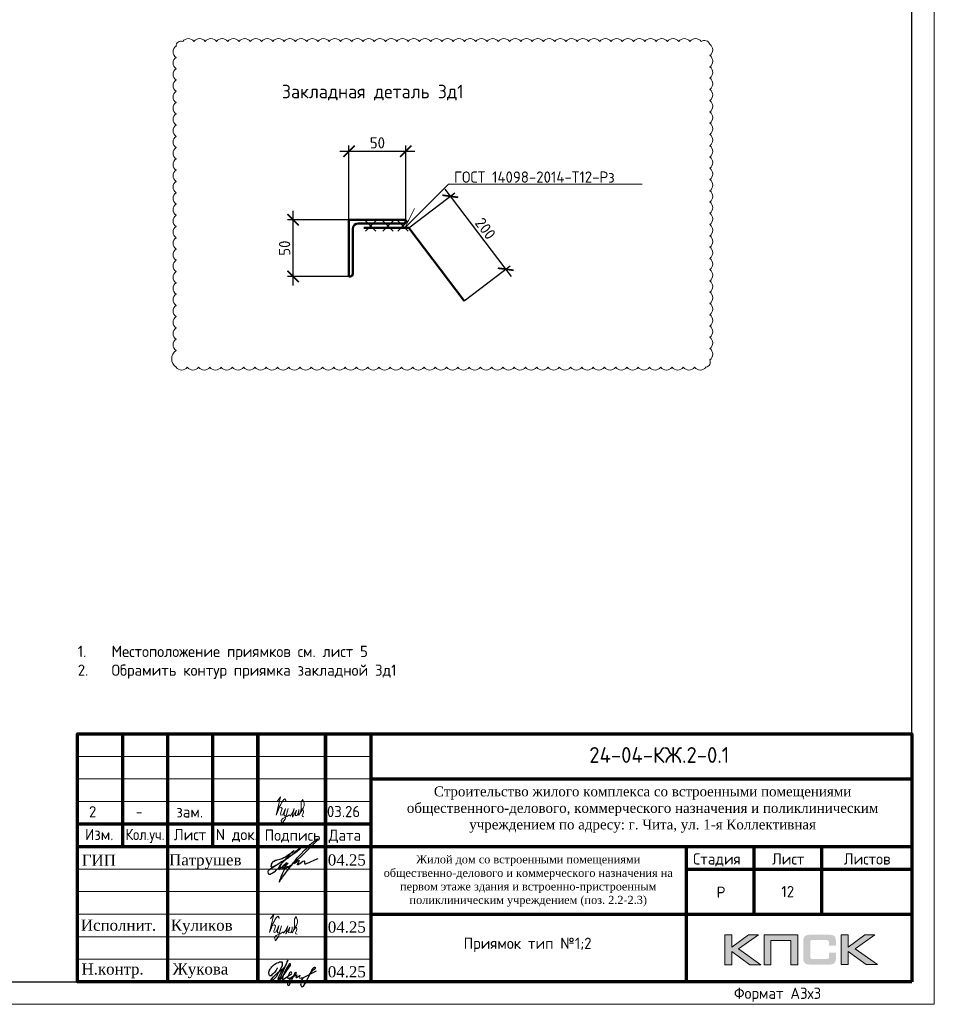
# Model space of a CAD drawing. Header units: millimetres. Extents: x -56135 to 1694203, y -446411 to -23139.
# Tile 177 of 256: x 896968 to 917252, y -194930 to -173088. Entities that reach past the tile are written whole.
import ezdxf
from ezdxf.enums import TextEntityAlignment as Align

# ---------------------------------------------------------------- set-up
doc = ezdxf.new("R2010")
doc.units = ezdxf.units.MM
for name, color, linetype, lineweight in [('0_Ном._пера__5_Ном._пера__5', 5, 'Continuous', 35), ('Выноски', 20, 'Continuous', 20), ('Каркасы ригель', 3, 'Continuous', 0), ('РАЗМЕРЫ', 1, 'Continuous', 9), ('Рамка', 7, 'Continuous', 70), ('Текст', 7, 'Continuous', 25), ('ТОНКИЕ', 7, 'Continuous', 9), ('Элементы узлов_Ном_пера__101_Ном._пера__1_Ном._пера__1', 1, 'Continuous', 18)]:
    doc.layers.add(name, color=color, linetype=linetype, lineweight=lineweight)
for name, color, linetype in [('PDF _S_NET_PROFILE_AXIS', 7, 'Continuous'), ('PDF7_Text', 7, 'Continuous'), ('PDF8_Text', 7, 'Continuous'), ('Рамка печать', 7, 'Continuous'), ('ТОЛСТЫЕ_ОСНОВНЫЕ', 6, 'Continuous')]:
    doc.layers.add(name, color=color, linetype=linetype)
doc.layers.add('Элементы узлов_Ном_пера__101_Ном._пера__2_Ном._пера__2', color=7, linetype='Continuous', lineweight=50, true_color=0x004040)
doc.styles.add('GOST-2.304_Type-B', font='GOST_Common.ttf')
doc.styles.add('PDF Times New Roman', font='times.ttf')
doc.styles.add('style1', font='GOST_Common.ttf', dxfattribs={"height": 500})
doc.styles.add('ГОСТ', font='GOST_Common.ttf')
doc.styles.add('СГЕНЕРИР_СТИЛЬ_5', font='GOST_Common.ttf')
doc.styles.add('СГЕНЕРИР_СТИЛЬ_6', font='GOST_Common.ttf')
doc.dimstyles.new('СПДС', dxfattribs={"dimscale": 100, "dimtxt": 2.5, "dimasz": 2.5, "dimexe": 1.25, "dimexo": 0, "dimtad": 1, "dimdec": 0, "dimtxsty": 'GOST-2.304_Type-B', "dimblk": 'ARCHTICK', "dimcen": 2.5, "dimdle": 2, "dimadec": 0, "dimazin": 2, "dimtfac": 0.75, "dimtdec": 0, "dimtmove": 1, "dimatfit": 3, "dimfxl": 1, "dimtolj": 1, "dimarcsym": 1})

# ---------------------------------------------------------------- blocks, each defined once
blk = doc.blocks.new('11')
at = {"layer": 'Выноски'}
for p, q in [((47885, 66608), (47944, 66700)), ((47944, 66700), (47962, 66737)), ((47962, 66737), (47989, 66781)), ((47989, 66781), (48016, 66806)), ((48016, 66806), (48038, 66823)), ((48038, 66823), (48060, 66786)), ((48060, 66786), (48058, 66769))]:
    blk.add_line(p, q, dxfattribs=at)
blk.add_lwpolyline([(47863, 66761), (47937, 66865), (47843, 66458), (47885, 66564), (47905, 66616), (47954, 66628), (47979, 66606), (47957, 66539), (47937, 66487), (47947, 66458), (47991, 66470), (48051, 66611), (48041, 66569), (48023, 66505), (48023, 66448), (48065, 66448), (48090, 66529), (48110, 66608), (48043, 66369), (47972, 66275), (47954, 66344), (47991, 66389), (48078, 66431), (48142, 66470), (48154, 66441), (48204, 66512), (48246, 66606), (48209, 66455), (48204, 66418), (48295, 66574), (48265, 66463), (48265, 66455), (48312, 66453), (48342, 66529), (48347, 66584), (48337, 66465), (48349, 66453), (48401, 66569), (48443, 66616), (48461, 66678), (48466, 66727), (48436, 66811), (48399, 66754), (48399, 66618), (48389, 66549), (48374, 66507), (48416, 66564), (48441, 66576), (48451, 66524), (48433, 66482), (48419, 66453), (48424, 66428), (48458, 66421)], dxfattribs=at)
blk = doc.blocks.new('яяя')
at = {"lineweight": 30}
for points in [[(345424, 110432), (345425, 110410), (345424, 110397), (345417, 110379), (345406, 110350), (345390, 110319), (345357, 110275), (345310, 110221), (345265, 110176), (345198, 110110), (345161, 110077), (345133, 110066), (345116, 110066), (345102, 110075), (345090, 110091), (345082, 110115), (345074, 110146), (345066, 110182), (345064, 110206), (345067, 110234), (345077, 110278), (345095, 110320), (345114, 110361), (345134, 110395), (345159, 110428), (345195, 110469), (345228, 110506), (345284, 110560), (345331, 110595), (345379, 110625), (345435, 110648), (345486, 110670), (345532, 110686), (345573, 110696), (345605, 110698), (345621, 110695), (345635, 110687), (345648, 110671), (345656, 110649), (345659, 110625), (345659, 110583), (345656, 110553), (345647, 110523), (345635, 110489), (345387, 110033), (345349, 109985), (345311, 109948), (345247, 109889), (345209, 109858), (345192, 109844), (345180, 109837), (345157, 109833), (345150, 109835), (345140, 109842), (345135, 109856), (345138, 109881), (345148, 109892), (345183, 109930), (345267, 110024), (345343, 110105), (345455, 110213), (345617, 110343), (345775, 110456), (345811, 110526), (345838, 110607), (345890, 110740), (345902, 110771), (345698, 110295), (345672, 110226), (345626, 110132), (345572, 110032), (345518, 109953), (345481, 109918), (345497, 110001), (345567, 110147), (345655, 110301), (345760, 110442)], [(345481, 109918), (345476, 109896), (345475, 109874), (345485, 109861), (345506, 109866), (345539, 109891), (345632, 109983), (345968, 110450), (346022, 110527), (346029, 110560), (346027, 110579), (346026, 110590), (346010, 110605), (345993, 110609), (345975, 110601), (345962, 110584), (345954, 110562), (345857, 110421), (345783, 110292), (345741, 110183), (345701, 110079), (345665, 109985), (345660, 109952), (345666, 109929), (345669, 109915), (345682, 109910), (345702, 109914), (345735, 109941), (345846, 110007), (346065, 110160), (346075, 110193), (346070, 110217), (346066, 110236), (346052, 110241), (346030, 110241), (346007, 110228), (345978, 110203), (345960, 110164), (345892, 110010), (345895, 109986), (345904, 109966), (345925, 109964), (345969, 109968), (346045, 110000), (346218, 110114), (346261, 110154), (346280, 110184), (346282, 110210), (346278, 110225), (346263, 110229), (346241, 110222), (346220, 110198), (346162, 110049), (345989, 109904), (345932, 109849), (345906, 109805), (345891, 109739), (345890, 109690), (345899, 109652), (345924, 109647), (345956, 109655), (345980, 109674), (346058, 109838), (346158, 110046), (346261, 110098), (346314, 110120), (346292, 110079), (346269, 110036), (346261, 110008), (346267, 109998), (346293, 109998), (346363, 110039), (346445, 110095), (346421, 110068), (346414, 110040), (346407, 110011), (346416, 109990), (346466, 109972), (346509, 109977), (346574, 109984), (347172, 110293)], [(346586, 109971), (346543, 109917), (346509, 109873), (346489, 109825), (346475, 109767), (346472, 109710), (346478, 109675), (346485, 109641), (346501, 109621), (346517, 109602), (346542, 109589), (346568, 109592), (346605, 109620), (346680, 109731), (346736, 109842), (346865, 110115), (346962, 110290), (346969, 110318), (346979, 110360), (347013, 110403), (347056, 110434), (347091, 110450), (347109, 110450), (347121, 110434), (347115, 110405), (347072, 110355), (347012, 110307), (346924, 110222)]]:
    blk.add_lwpolyline(points, dxfattribs=at)
blk = doc.blocks.new('A$Cd09756da')
at = {"layer": 'Рамка печать', "lineweight": 20}
h = blk.add_hatch(color=0, dxfattribs=at)
h.paths.add_polyline_path([(-3400, 1040), (-3624, 1040), (-3991, 764), (-3991, 1040), (-4146, 1040), (-4146, 378), (-3991, 378), (-3991, 669), (-3594, 378), (-3346, 378), (-3840, 728)])
h.paths.add_polyline_path([(-3122, 915), (-2683, 915), (-2683, 378), (-2529, 378), (-2529, 1040), (-2693, 1040), (-3276, 1040), (-3276, 883), (-3276, 378), (-3122, 378)])
h.paths.add_polyline_path([(-1408, 1043), (-1563, 1043), (-1563, 380), (-1408, 380), (-1408, 672), (-1011, 380), (-763, 380), (-1257, 731), (-817, 1043), (-1041, 1043), (-1408, 767)])
blk.add_hatch(color=204, dxfattribs=at).paths.add_polyline_path([(-1693, 970), (-1695, 977), (-1697, 983), (-1701, 989), (-1704, 996), (-1708, 1000), (-1712, 1005), (-1716, 1010), (-1720, 1014), (-1725, 1017), (-1731, 1021), (-1737, 1025), (-1744, 1028), (-1750, 1030), (-1758, 1033), (-1765, 1035), (-1783, 1038), (-1802, 1041), (-1823, 1043), (-1846, 1043), (-2242, 1043), (-2265, 1043), (-2285, 1041), (-2305, 1038), (-2322, 1035), (-2330, 1032), (-2338, 1030), (-2344, 1028), (-2351, 1024), (-2357, 1021), (-2363, 1017), (-2368, 1014), (-2372, 1010), (-2376, 1005), (-2380, 1000), (-2384, 996), (-2387, 989), (-2390, 983), (-2393, 976), (-2396, 970), (-2398, 962), (-2401, 946), (-2404, 928), (-2406, 908), (-2406, 887), (-2406, 538), (-2406, 516), (-2404, 496), (-2401, 478), (-2398, 461), (-2396, 454), (-2393, 447), (-2390, 440), (-2387, 434), (-2384, 429), (-2380, 423), (-2376, 419), (-2372, 414), (-2368, 410), (-2362, 406), (-2357, 403), (-2351, 399), (-2344, 396), (-2337, 394), (-2330, 391), (-2322, 389), (-2305, 385), (-2285, 383), (-2264, 381), (-2242, 380), (-1846, 380), (-1823, 381), (-1802, 382), (-1783, 385), (-1766, 389), (-1758, 391), (-1750, 393), (-1744, 396), (-1737, 399), (-1731, 402), (-1725, 406), (-1720, 410), (-1716, 414), (-1712, 418), (-1708, 423), (-1704, 428), (-1701, 434), (-1697, 440), (-1695, 446), (-1693, 454), (-1690, 461), (-1686, 478), (-1684, 496), (-1682, 516), (-1682, 538), (-1682, 647), (-1836, 647), (-1836, 558), (-1836, 552), (-1837, 546), (-1838, 540), (-1840, 535), (-1842, 530), (-1844, 526), (-1846, 522), (-1850, 519), (-1853, 515), (-1857, 513), (-1862, 511), (-1867, 508), (-1872, 507), (-1878, 506), (-1884, 506), (-1890, 505), (-2209, 505), (-2214, 506), (-2219, 506), (-2223, 508), (-2227, 511), (-2231, 513), (-2235, 516), (-2238, 519), (-2241, 523), (-2244, 528), (-2246, 532), (-2248, 536), (-2249, 541), (-2251, 551), (-2252, 560), (-2252, 878), (-2252, 884), (-2251, 889), (-2250, 894), (-2248, 899), (-2247, 903), (-2245, 906), (-2242, 910), (-2240, 913), (-2236, 916), (-2233, 919), (-2229, 921), (-2225, 922), (-2220, 923), (-2215, 924), (-2210, 925), (-2204, 925), (-1890, 925), (-1884, 925), (-1878, 924), (-1872, 923), (-1868, 921), (-1863, 919), (-1858, 917), (-1854, 914), (-1851, 911), (-1847, 907), (-1844, 903), (-1842, 899), (-1840, 894), (-1838, 889), (-1837, 884), (-1836, 878), (-1836, 872), (-1836, 799), (-1682, 799), (-1682, 887), (-1682, 908), (-1684, 928), (-1686, 946), (-1690, 962)])
at = {"layer": 'PDF _S_NET_PROFILE_AXIS', "lineweight": 30, "elevation": 0}
blk.add_lwpolyline([(-13735, 2814), (-13718, 2835), (-13697, 2852), (-13684, 2869), (-13650, 2903), (-13642, 2907), (-13638, 2916), (-13629, 2920), (-13621, 2928), (-13600, 2945), (-13583, 2958), (-13570, 2962), (-13562, 2962), (-13562, 2958), (-13566, 2949), (-13578, 2937), (-13667, 2860), (-13684, 2852), (-13701, 2835), (-13752, 2805), (-13773, 2793), (-13799, 2776), (-13803, 2772), (-13807, 2772), (-13799, 2776), (-13786, 2784), (-13782, 2784), (-13777, 2789), (-13782, 2784), (-13786, 2780), (-13794, 2776), (-13811, 2763), (-13828, 2755), (-13845, 2738), (-13887, 2708), (-13926, 2674), (-13968, 2632), (-13981, 2619), (-13985, 2611), (-13993, 2606), (-14002, 2594), (-14019, 2573), (-14031, 2551), (-14040, 2535), (-14061, 2509), (-14086, 2488), (-14141, 2433), (-14175, 2408), (-14192, 2399), (-14205, 2391), (-14230, 2382), (-14256, 2382), (-14264, 2391), (-14268, 2403), (-14273, 2429), (-14273, 2454), (-14268, 2467), (-14260, 2479), (-14247, 2492), (-14222, 2505), (-14213, 2513), (-14197, 2522), (-14175, 2535), (-14163, 2539), (-14150, 2551), (-14133, 2560), (-14116, 2573), (-14074, 2598), (-14027, 2628), (-13985, 2653), (-13947, 2678), (-13930, 2691), (-13917, 2700), (-13904, 2704), (-13896, 2712), (-13896, 2708), (-13904, 2704), (-13909, 2700), (-13921, 2691), (-13938, 2678), (-13976, 2657), (-14061, 2602), (-14103, 2577), (-14137, 2560), (-14150, 2551), (-14163, 2547), (-14171, 2543), (-14180, 2543), (-14192, 2539), (-14201, 2543), (-14205, 2547), (-14205, 2564), (-14201, 2577), (-14201, 2590), (-14197, 2606), (-14184, 2632), (-14167, 2657), (-14158, 2666), (-14154, 2674), (-14141, 2678), (-14108, 2695), (-14095, 2695), (-14086, 2700), (-14074, 2704), (-14010, 2717), (-13985, 2729), (-13964, 2738), (-13926, 2755), (-13904, 2763), (-13883, 2776), (-13866, 2789), (-13854, 2801), (-13820, 2827), (-13794, 2839), (-13782, 2848), (-13765, 2860), (-13731, 2890), (-13714, 2903), (-13705, 2911), (-13701, 2911), (-13710, 2894), (-13735, 2869), (-13748, 2860), (-13782, 2835), (-13794, 2827), (-13807, 2814), (-13832, 2784), (-13845, 2772), (-13849, 2763), (-13866, 2742), (-13879, 2733), (-13892, 2717), (-13896, 2712), (-13896, 2708), (-13900, 2704), (-13909, 2700), (-13921, 2687), (-13943, 2662), (-13955, 2649), (-13968, 2632), (-13976, 2619), (-13985, 2611), (-13989, 2606), (-13985, 2611), (-13981, 2611), (-13985, 2606), (-13993, 2585), (-14002, 2581), (-14006, 2573), (-14010, 2568), (-14036, 2518), (-14036, 2505), (-14040, 2496), (-14036, 2492), (-14031, 2492), (-14019, 2505), (-14006, 2513), (-13951, 2568), (-13917, 2594), (-13904, 2606), (-13892, 2611), (-13887, 2619), (-13875, 2632), (-13871, 2640), (-13862, 2640), (-13862, 2636), (-13879, 2619), (-13896, 2598), (-13921, 2577), (-13934, 2568), (-13947, 2556), (-13951, 2556), (-13959, 2551), (-13964, 2543), (-13964, 2522), (-13959, 2518), (-13951, 2518), (-13938, 2526), (-13921, 2543), (-13913, 2556), (-13904, 2564), (-13879, 2594), (-13862, 2611), (-13854, 2623), (-13841, 2628), (-13837, 2632), (-13832, 2632), (-13845, 2619), (-13854, 2606), (-13866, 2598), (-13887, 2573), (-13904, 2551), (-13913, 2543), (-13917, 2535), (-13921, 2522), (-13921, 2509), (-13917, 2505), (-13904, 2501), (-13900, 2505), (-13892, 2522), (-13879, 2535), (-13858, 2551), (-13849, 2560), (-13837, 2560), (-13832, 2551), (-13832, 2526), (-13828, 2526), (-13820, 2530), (-13807, 2539), (-13782, 2564), (-13773, 2577), (-13769, 2581), (-13769, 2585), (-13773, 2585), (-13777, 2581), (-13786, 2577), (-13811, 2560), (-13841, 2539), (-13879, 2513), (-13887, 2509), (-13900, 2505), (-13909, 2496), (-13926, 2471), (-13934, 2450), (-13955, 2412), (-13972, 2369), (-13993, 2323), (-14010, 2272), (-14019, 2251), (-14031, 2225), (-14031, 2213), (-14027, 2213), (-14023, 2217), (-14019, 2225), (-14010, 2238), (-14006, 2247), (-13998, 2259), (-13972, 2293), (-13955, 2319), (-13934, 2352), (-13904, 2386), (-13875, 2429), (-13816, 2509), (-13782, 2551), (-13752, 2590), (-13727, 2623), (-13701, 2653), (-13684, 2678), (-13663, 2704), (-13629, 2746), (-13595, 2784), (-13553, 2827), (-13464, 2920), (-13418, 2962), (-13380, 3004), (-13341, 3043), (-13308, 3072), (-13278, 3098), (-13253, 3119), (-13231, 3136), (-13214, 3148), (-13202, 3157), (-13193, 3165), (-13185, 3165), (-13185, 3170), (-13176, 3174), (-13176, 3153), (-13185, 3140), (-13193, 3131), (-13197, 3123), (-13295, 3026), (-13320, 2996), (-13354, 2966), (-13540, 2780), (-13617, 2712), (-13672, 2657), (-13680, 2645), (-13689, 2636), (-13697, 2632), (-13701, 2628), (-13701, 2623), (-13697, 2623), (-13689, 2628), (-13676, 2640), (-13646, 2657), (-13633, 2670), (-13621, 2674), (-13612, 2683), (-13595, 2691), (-13583, 2691), (-13583, 2683), (-13591, 2666), (-13600, 2653), (-13617, 2632), (-13621, 2619), (-13625, 2611), (-13629, 2606), (-13629, 2602), (-13621, 2594), (-13617, 2598), (-13612, 2598), (-13604, 2602), (-13591, 2611), (-13540, 2649), (-13502, 2674), (-13477, 2683), (-13473, 2683), (-13468, 2678), (-13468, 2640), (-13464, 2628), (-13460, 2619), (-13451, 2615), (-13443, 2619), (-13435, 2619), (-13409, 2628), (-13367, 2645), (-13337, 2657), (-13308, 2674), (-13265, 2691), (-13223, 2712), (-13168, 2738)], dxfattribs=at)
at = {"layer": 'Рамка', "color": 7}
for p, q in [((-17500, 3000), (-17500, 5500)), ((-15500, 3000), (-15500, 5500)), ((-12000, 4500), (0, 4500)), ((-18500, 3500), (-12000, 3500)), ((-18500, 3000), (0, 3000)), ((-3500, 3000), (-3500, 1500)), ((-2000, 3000), (-2000, 1500)), ((-5000, 2500), (0, 2500)), ((-5000, 2500), (0, 2500)), ((-12000, 1500), (0, 1500))]:
    blk.add_line(p, q, dxfattribs=at)
at = {"layer": 'Рамка'}
for p, q in [((-16500, 0), (-16500, 5500)), ((-14500, 0), (-14500, 5500)), ((-14500, 5500), (-14500, 0)), ((-13000, 5500), (-13000, 0)), ((-13000, 0), (-13000, 5500)), ((-12000, 5500), (-12000, 0)), ((-5000, 3000), (-5000, 0))]:
    blk.add_line(p, q, dxfattribs=at)
at = {"layer": 'Рамка', "color": 7, "lineweight": 15}
for p, q in [((-18500, 5000), (-12000, 5000)), ((-18500, 4500), (-12000, 4500)), ((-18500, 4000), (-12000, 4000)), ((-18500, 2500), (-12000, 2500)), ((-18500, 2000), (-12000, 2000)), ((-18500, 1500), (-12000, 1500)), ((-18500, 1000), (-12000, 1000)), ((-18500, 500), (-12000, 500))]:
    blk.add_line(p, q, dxfattribs=at)
at = {"layer": 'Рамка'}
blk.add_lwpolyline([(0, 0), (-18500, 0), (-18500, 5500), (0, 5500)], close=True, dxfattribs=at)
at = {"layer": 'Рамка печать', "color": 0, "lineweight": 20}
for points in [[(-4146, 378), (-4146, 1040), (-3991, 1040), (-3991, 764), (-3624, 1040), (-3400, 1040), (-3840, 728), (-3346, 378), (-3594, 378), (-3991, 669), (-3991, 378), (-4146, 378)], [(-3122, 378), (-3122, 915), (-2683, 915), (-2683, 378), (-2529, 378), (-2529, 1040), (-2693, 1040), (-3276, 1040), (-3276, 883), (-3276, 378), (-3122, 378)], [(-1563, 380), (-1563, 1043), (-1408, 1043), (-1408, 767), (-1041, 1043), (-817, 1043), (-1257, 731), (-763, 380), (-1011, 380), (-1408, 672), (-1408, 380), (-1563, 380)]]:
    blk.add_lwpolyline(points, close=True, dxfattribs=at)
at = {"color": 2, "lineweight": 60, "xscale": 0.5, "yscale": 0.5, "zscale": 0.5}
blk.add_blockref('яяя', (-186789, -54904), dxfattribs=at)
at = {"layer": 'Выноски', "color": 0}
blk.add_blockref('11', (-62086, -65365), dxfattribs=at)
at = {"layer": 'PDF7_Text', "char_height": 248, "attachment_point": 7, "style": 'PDF Times New Roman'}
for s, insert in [('04.25', (-12950, 2573)), ('Патрушев', (-16471, 2500)), ('04.25', (-12950, 1085)), ('Жукова', (-16392, 79)), ('04.25', (-12950, 93))]:
    blk.add_mtext(s, dxfattribs=dict(at, insert=insert))
at = {"layer": 'PDF7_Text', "insert": (-11946, 1667), "char_height": 180, "width": 6881.02, "attachment_point": 7, "style": 'PDF Times New Roman'}
blk.add_mtext('\\pxqc;Жилой дом со встроенными помещениями общественно-делового и коммерческого назначения на первом этаже здания и встроенно-пристроенным поликлиническим учреждением (поз. 2.2-2.3)', dxfattribs=at)
at = {"layer": 'PDF7_Text', "insert": (-16432, 1050), "char_height": 247.95, "attachment_point": 7, "style": 'PDF Times New Roman'}
blk.add_mtext_dynamic_manual_height_columns('{\\C256;Куликов}', width=2000, gutter_width=1250, heights=[0], dxfattribs=at)
at = {"layer": 'PDF8_Text', "char_height": 248, "attachment_point": 7, "style": 'PDF Times New Roman'}
for s, insert in [('ГИП', (-18407, 2573)), ('Исполнит.', (-18427, 1127)), ('Н.контр.', (-18413, 79))]:
    blk.add_mtext(s, dxfattribs=dict(at, insert=insert))
at = {"layer": 'Текст', "color": 7, "style": 'ГОСТ'}
blk.add_text('24-04-КЖ.2-0.1', height=350, dxfattribs=at).set_placement((-5599, 5031), align=Align.MIDDLE_CENTER)
for s, p in [('Изм.', (-18336, 3141)), ('Лист', (-16365, 3139)), ('N док.', (-15435, 3141)), ('Подпись', (-14351, 3127)), ('Дата', (-12929, 3127)), ('Стадия', (-4850, 2600)), ('Лист', (-3100, 2600)), ('Листов', (-1508, 2600)), ('Р', (-4328, 1863))]:
    blk.add_text(s, height=250, dxfattribs=at).set_placement(p)
at = {"layer": 'Текст', "color": 7, "style": 'ГОСТ', "width": 0.9}
blk.add_text('Кол.уч.', height=250, dxfattribs=at).set_placement((-17435, 3143))
at = {"layer": 'Текст', "color": 7, "insert": (-11741, 4333), "char_height": 220, "attachment_point": 1, "style": 'ГОСТ'}
blk.add_mtext_dynamic_manual_height_columns('\\pxqc;{\\fTimes New Roman|b0|i0|c204|p18;\\C256;Строительство жилого комплекса со встроенными помещениями общественного-делового, коммерческого назначения и поликлиническим учреждением по адресу: г. Чита, ул. 1-я Коллективная}', width=11543.07, gutter_width=12.5, heights=[0], dxfattribs=at)
blk = doc.blocks.new('*U43')
at = {"layer": 'ТОЛСТЫЕ_ОСНОВНЫЕ', "color": 6}
blk.add_lwpolyline([(20, 5), (886, 5), (886, 415), (20, 415)], close=True, dxfattribs=at)
at = {"layer": 'ТОНКИЕ'}
blk.add_lwpolyline([(0, 0), (891, 0), (891, 420), (0, 420)], close=True, dxfattribs=at)
at = {"layer": 'Текст', "style": 'style1'}
blk.add_text('Формат А3х3', height=2.5, dxfattribs=at).set_placement((846.57, 1.2))
blk = doc.blocks.new('*T965')
at = {"layer": 'Каркасы ригель', "color": 0, "linetype": 'ByBlock', "lineweight": -2, "transparency": 16777216}
for p, q in [((0, 0), (1500, 0)), ((0, -1000), (1500, -1000))]:
    blk.add_line(p, q, dxfattribs=at)
at = {"layer": 'Каркасы ригель', "color": 0, "linetype": 'ByBlock', "lineweight": 50, "transparency": 16777216}
for p, q in [((0, 0), (0, -1000)), ((1500, 0), (1500, -1000))]:
    blk.add_line(p, q, dxfattribs=at)
at = {"layer": 'Каркасы ригель', "color": 0, "linetype": 'Continuous', "lineweight": 0, "transparency": 16777216, "insert": (750, -500), "char_height": 250, "width": 1000, "attachment_point": 5, "style": 'ГОСТ'}
blk.add_mtext('12', dxfattribs=at)
blk = doc.blocks.new('_ArchTick')
at = {"color": 0, "linetype": 'ByBlock', "const_width": 0.15}
blk.add_lwpolyline([(-0.5, -0.5), (0.5, 0.5)], dxfattribs=at)
blk = doc.blocks.new('*D2126')
at = {"layer": 'DEFPOINTS', "color": 0, "transparency": 16777216}
for p in [(905531, -176006), (904271, -177525), (905531, -177538)]:
    blk.add_point(p, dxfattribs=at)
at = {"layer": 'РАЗМЕРЫ', "color": 0, "lineweight": -2, "transparency": 16777216}
for p, q in [((904071, -176006), (905731, -176006)), ((904271, -177525), (904271, -175881)), ((905531, -177538), (905531, -175881))]:
    blk.add_line(p, q, dxfattribs=at)
at = {"layer": 'РАЗМЕРЫ', "color": 0, "lineweight": -2, "transparency": 16777216, "xscale": 250, "yscale": 250, "zscale": 250, "rotation": 180}
blk.add_blockref('_ArchTick', (904271, -176006), dxfattribs=at)
at = {"layer": 'РАЗМЕРЫ', "color": 0, "lineweight": -2, "transparency": 16777216, "xscale": 250, "yscale": 250, "zscale": 250}
blk.add_blockref('_ArchTick', (905531, -176006), dxfattribs=at)
at = {"layer": 'РАЗМЕРЫ', "color": 0, "transparency": 16777216, "insert": (904901, -175819), "char_height": 250, "attachment_point": 5, "style": 'GOST-2.304_Type-B'}
blk.add_mtext('\\A1;50', dxfattribs=at)
blk = doc.blocks.new('*D2127')
at = {"layer": 'DEFPOINTS', "color": 0, "transparency": 16777216}
for p in [(903031, -177525), (904271, -177525), (904271, -178785)]:
    blk.add_point(p, dxfattribs=at)
at = {"layer": 'РАЗМЕРЫ', "color": 0, "lineweight": -2, "transparency": 16777216}
for p, q in [((903031, -178985), (903031, -177325)), ((904271, -177525), (902906, -177525)), ((904271, -178785), (902906, -178785))]:
    blk.add_line(p, q, dxfattribs=at)
at = {"layer": 'РАЗМЕРЫ', "color": 0, "lineweight": -2, "transparency": 16777216, "xscale": 250, "yscale": 250, "zscale": 250}
for p, rotation in [((903031, -177525), 90), ((903031, -178785), 270)]:
    blk.add_blockref('_ArchTick', p, dxfattribs=dict(at, rotation=rotation))
at = {"layer": 'РАЗМЕРЫ', "color": 0, "transparency": 16777216, "insert": (902843, -178156), "char_height": 250, "attachment_point": 5, "rotation": 90, "style": 'GOST-2.304_Type-B'}
blk.add_mtext('\\A1;50', dxfattribs=at)
blk = doc.blocks.new('*D2128')
at = {"layer": 'DEFPOINTS', "color": 0, "transparency": 16777216}
for p in [(905597, -177703), (907747, -178623), (906827, -179322)]:
    blk.add_point(p, dxfattribs=at)
at = {"layer": 'РАЗМЕРЫ', "color": 0, "lineweight": -2, "transparency": 16777216}
for p, q in [((906396, -176845), (907868, -178783)), ((905597, -177703), (906616, -176929)), ((906827, -179322), (907846, -178548))]:
    blk.add_line(p, q, dxfattribs=at)
at = {"layer": 'РАЗМЕРЫ', "color": 0, "lineweight": -2, "transparency": 16777216, "xscale": 250, "yscale": 250, "zscale": 250}
for p, rotation in [((906517, -177005), 127.2249590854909), ((907747, -178623), 307.2249590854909)]:
    blk.add_blockref('_ArchTick', p, dxfattribs=dict(at, rotation=rotation))
at = {"layer": 'РАЗМЕРЫ', "color": 0, "transparency": 16777216, "insert": (907297, -177721), "char_height": 250, "attachment_point": 5, "rotation": 307.225, "style": 'GOST-2.304_Type-B'}
blk.add_mtext('\\A1;200', dxfattribs=at)

msp = doc.modelspace()

# ---------------------------------------------------------------- linework, layer by layer
at = {"layer": 'РАЗМЕРЫ', "color": 240, "true_color": 0xed1f24}
msp.add_lwpolyline([(900435.1, -180796.2, 0.5205671), (900685.1, -180796.2, 0.5205671), (900935.1, -180796.2, 0.5205671), (901185.1, -180796.2, 0.5205671), (901435.1, -180796.2, 0.5205671), (901685.1, -180796.2, 0.5205671), (901935.1, -180796.2, 0.5205671), (902185.1, -180796.2, 0.5205671), (902435.1, -180796.2, 0.5205671), (902685.1, -180796.2, 0.5205671), (902935.1, -180796.2, 0.5205671), (903185.1, -180796.2, 0.5205671), (903435.1, -180796.2, 0.5205671), (903685.1, -180796.2, 0.5205671), (903935.1, -180796.2, 0.5205671), (904185.1, -180796.2, 0.5205671), (904435.1, -180796.2, 0.5205671), (904685.1, -180796.2, 0.5205671), (904935.1, -180796.2, 0.5205671), (905185.1, -180796.2, 0.5205671), (905435.1, -180796.2, 0.5205671), (905685.1, -180796.2, 0.5205671), (905935.1, -180796.2, 0.5205671), (906185.1, -180796.2, 0.5205671), (906435.1, -180796.2, 0.5205671), (906685.1, -180796.2, 0.5205671), (906935.1, -180796.2, 0.5205671), (907185.1, -180796.2, 0.5205671), (907435.1, -180796.2, 0.5205671), (907685.1, -180796.2, 0.5205671), (907935.1, -180796.2, 0.5205671), (908185.1, -180796.2, 0.5205671), (908435.1, -180796.2, 0.5205671), (908685.1, -180796.2, 0.5205671), (908935.1, -180796.2, 0.5205671), (909185.1, -180796.2, 0.5205671), (909435.1, -180796.2, 0.5205671), (909685.1, -180796.2, 0.5205671), (909935.1, -180796.2, 0.5205671), (910185.1, -180796.2, 0.5205671), (910435.1, -180796.2, 0.5205671), (910685.1, -180796.2, 0.5205671), (910935.1, -180796.2, 0.5205671), (911185.1, -180796.2, 0.5205671), (911435.1, -180796.2, 0.5205671), (911685.1, -180796.2, 0.5205671), (911935.1, -180796.2, 0.5205671), (912185.1, -180796.2, 0.5205671), (912272.1, -180633.1, 0.5205671), (912272.1, -180383.1, 0.5205671), (912272.1, -180133.1, 0.5205671), (912272.1, -179883.1, 0.5205671), (912272.1, -179633.1, 0.5205671), (912272.1, -179383.1, 0.5205671), (912272.1, -179133.1, 0.5205671), (912272.1, -178883.1, 0.5205671), (912272.1, -178633.1, 0.5205671), (912272.1, -178383.1, 0.5205671), (912272.1, -178133.1, 0.5205671), (912272.1, -177883.1, 0.5205671), (912272.1, -177633.1, 0.5205671), (912272.1, -177383.1, 0.5205671), (912272.1, -177133.1, 0.5205671), (912272.1, -176883.1, 0.5205671), (912272.1, -176633.1, 0.5205671), (912272.1, -176383.1, 0.5205671), (912272.1, -176133.1, 0.5205671), (912272.1, -175883.1, 0.5205671), (912272.1, -175633.1, 0.5205671), (912272.1, -175383.1, 0.5205671), (912272.1, -175133.1, 0.5205671), (912272.1, -174883.1, 0.5205671), (912272.1, -174633.1, 0.5205671), (912272.1, -174383.1, 0.5205671), (912272.1, -174133.1, 0.5205671), (912272.1, -173883.1, 0.5205671), (912272.1, -173633.1, 0.5205671), (912082.5, -173572.8, 0.5205671), (911832.5, -173572.8, 0.5205671), (911582.5, -173572.8, 0.5205671), (911332.5, -173572.8, 0.5205671), (911082.5, -173572.8, 0.5205671), (910832.5, -173572.8, 0.5205671), (910582.5, -173572.8, 0.5205671), (910332.5, -173572.8, 0.5205671), (910082.5, -173572.8, 0.5205671), (909832.5, -173572.8, 0.5205671), (909582.5, -173572.8, 0.5205671), (909332.5, -173572.8, 0.5205671), (909082.5, -173572.8, 0.5205671), (908832.5, -173572.8, 0.5205671), (908582.5, -173572.8, 0.5205671), (908332.5, -173572.8, 0.5205671), (908082.5, -173572.8, 0.5205671), (907832.5, -173572.8, 0.5205671), (907582.5, -173572.8, 0.5205671), (907332.5, -173572.8, 0.5205671), (907082.5, -173572.8, 0.5205671), (906832.5, -173572.8, 0.5205671), (906582.5, -173572.8, 0.5205671), (906332.5, -173572.8, 0.5205671), (906082.5, -173572.8, 0.5205671), (905832.5, -173572.8, 0.5205671), (905582.5, -173572.8, 0.5205671), (905332.5, -173572.8, 0.5205671), (905082.5, -173572.8, 0.5205671), (904832.5, -173572.8, 0.5205671), (904582.5, -173572.8, 0.5205671), (904332.5, -173572.8, 0.5205671), (904082.5, -173572.8, 0.5205671), (903832.5, -173572.8, 0.5205671), (903582.5, -173572.8, 0.5205671), (903332.5, -173572.8, 0.5205671), (903082.5, -173572.8, 0.5205671), (902832.5, -173572.8, 0.5205671), (902582.5, -173572.8, 0.5205671), (902332.5, -173572.8, 0.5205671), (902082.5, -173572.8, 0.5205671), (901832.5, -173572.8, 0.5205671), (901582.5, -173572.8, 0.5205671), (901332.5, -173572.8, 0.5205671), (901082.5, -173572.8, 0.5205671), (900832.5, -173572.8, 0.5205671), (900582.5, -173572.8, 0.5205671), (900435.1, -173675.4, 0.5205671), (900435.1, -173925.4, 0.5205671), (900435.1, -174175.4, 0.5205671), (900435.1, -174425.4, 0.5205671), (900435.1, -174675.4, 0.5205671), (900435.1, -174925.4, 0.5205671), (900435.1, -175175.4, 0.5205671), (900435.1, -175425.4, 0.5205671), (900435.1, -175675.4, 0.5205671), (900435.1, -175925.4, 0.5205671), (900435.1, -176175.4, 0.5205671), (900435.1, -176425.4, 0.5205671), (900435.1, -176675.4, 0.5205671), (900435.1, -176925.4, 0.5205671), (900435.1, -177175.4, 0.5205671), (900435.1, -177425.4, 0.5205671), (900435.1, -177675.4, 0.5205671), (900435.1, -177925.4, 0.5205671), (900435.1, -178175.4, 0.5205671), (900435.1, -178425.4, 0.5205671), (900435.1, -178675.4, 0.5205671), (900435.1, -178925.4, 0.5205671), (900435.1, -179175.4, 0.5205671), (900435.1, -179425.4, 0.5205671), (900435.1, -179675.4, 0.5205671), (900435.1, -179925.4, 0.5205671), (900435.1, -180175.4, 0.5205671), (900435.1, -180425.4, 0.5205671)], format="xyb", close=True, dxfattribs=at)
at = {"layer": 'Элементы узлов_Ном_пера__101_Ном._пера__1_Ном._пера__1', "color": 0, "linetype": 'Continuous'}
for p, q in [((905511.7, -177703.2), (906479.5, -176735.4)), ((906479.5, -176735.4), (910770.1, -176735.4)), ((905511.7, -177703.2), (905726.4, -177279.2)), ((904633, -177541.4), (904868.8, -177777.2)), ((904874.7, -177541.4), (904638.9, -177777.2)), ((905016.4, -177541.4), (905252.2, -177777.2)), ((905258.2, -177541.4), (905022.4, -177777.2)), ((905349.9, -177541.4), (905585.7, -177777.2)), ((905591.6, -177541.4), (905355.8, -177777.2))]:
    msp.add_line(p, q, dxfattribs=at)
at = {"layer": 'Элементы узлов_Ном_пера__101_Ном._пера__2_Ном._пера__2', "color": 0, "linetype": 'Continuous'}
for p, q in [((904270.8, -177524.7), (904270.8, -178784.7)), ((904270.8, -177524.7), (905530.8, -177524.7)), ((905530.8, -177524.7), (905530.8, -177551)), ((904357.1, -177726.2), (904357.1, -178724.7)), ((904472.3, -177611), (905470.8, -177611)), ((904597.3, -177703.2), (905597.3, -177703.2)), ((904597.3, -177703.2), (905597.3, -177703.2)), ((905597.3, -177703.2), (906827.1, -179322.1)), ((904270.8, -178784.7), (904297.1, -178784.7))]:
    msp.add_line(p, q, dxfattribs=at)
for centre, radius, start, end in [((905470.8, -177551), 60, 270, 0), ((904477.1, -177726.2), 120, 90, 180), ((904297.1, -178724.7), 60, 270, 0)]:
    msp.add_arc(centre, radius, start, end, dxfattribs=at)

# ---------------------------------------------------------------- block references
at = {"xscale": 100, "yscale": 100, "zscale": 100}
msp.add_blockref('*U43', (828151.6, -194930.4), dxfattribs=at)
at = {"lineweight": 50, "ltscale": 100}
msp.add_blockref('A$Cd09756da', (916751.6, -194430.4), dxfattribs=at)
msp.add_blockref('*T965', (913251.6, -191930.4))
at = {"layer": 'Выноски', "color": 0}
msp.add_blockref('11', (854812.2, -257195.6), dxfattribs=at)

# ---------------------------------------------------------------- texts
at = {"style": 'ГОСТ'}
msp.add_text('Приямок тип №1;2', height=250, dxfattribs=at).set_placement((908231.7, -193701.6), align=Align.CENTER)
at = {"layer": '0_Ном._пера__5_Ном._пера__5', "color": 0, "linetype": 'Continuous'}
for s, insert, char_height, attachment_point, style in [('Закладная деталь Зд1', (904798, -174879), 300, 8, 'СГЕНЕРИР_СТИЛЬ_6'), ('{ГОСТ 14098-2014-Т12-Рз}', (906598.9, -176703.7), 250, 7, 'СГЕНЕРИР_СТИЛЬ_5')]:
    msp.add_mtext(s, dxfattribs=dict(at, insert=insert, char_height=char_height, attachment_point=attachment_point, style=style))
at = {"layer": 'Текст', "color": 7, "style": 'ГОСТ'}
for s, p in [('2', (898504.4, -190784.1)), ('зам.', (900443.3, -190786.8)), ('03.26', (903781.4, -190779.2))]:
    msp.add_text(s, height=250, dxfattribs=at).set_placement(p)
at = {"layer": 'Текст', "color": 7, "style": 'ГОСТ', "width": 0.9}
msp.add_text('-', height=250, dxfattribs=at).set_placement((899545.7, -190782.7))
at = {"layer": 'Текст', "insert": (898255.4, -186976.5), "char_height": 250, "width": 18388.819, "attachment_point": 1, "style": 'GOST-2.304_Type-B'}
msp.add_mtext('\\pxi-3,l3,qj,t3;1.^IМестоположение приямков см. лист 5\\P2.^IОбрамить контур приямка закладной Зд1', dxfattribs=at)

# ---------------------------------------------------------------- dimensions: what is measured, and where the dimension line sits
at = {"layer": 'РАЗМЕРЫ', "color": 0}
dim = msp.add_linear_dim(base=(905530.8, -176006.1), p1=(904270.8, -177524.7), p2=(905530.8, -177537.8), text='50', dimstyle='СПДС', override={"dimlfac": 0.2, "dimrnd": 10}, dxfattribs=at)
dim.commit()
dim.dimension.update_dxf_attribs({"geometry": '*D2126', "text_midpoint": (904900.8, -176006.1), "dimtype": 160})
for base, p1, p2, angle, text, picture, middle in [((907746.6, -178623.5), (905597.3, -177703.2), (906827.1, -179322.1), 307.22496, '200', '*D2128', (907147.3, -177834.7)), ((903031, -177524.7), (904270.8, -178784.7), (904270.8, -177524.7), 90, '50', '*D2127', (903031, -178155.6))]:
    dim = msp.add_linear_dim(base=base, p1=p1, p2=p2, angle=angle, text=text, dimstyle='СПДС', override={"dimlfac": 0.2, "dimrnd": 10}, dxfattribs=at)
    dim.commit()
    dim.dimension.update_dxf_attribs({"geometry": picture, "text_midpoint": middle, "dimtype": 160})

doc.saveas('drawing.dxf')
